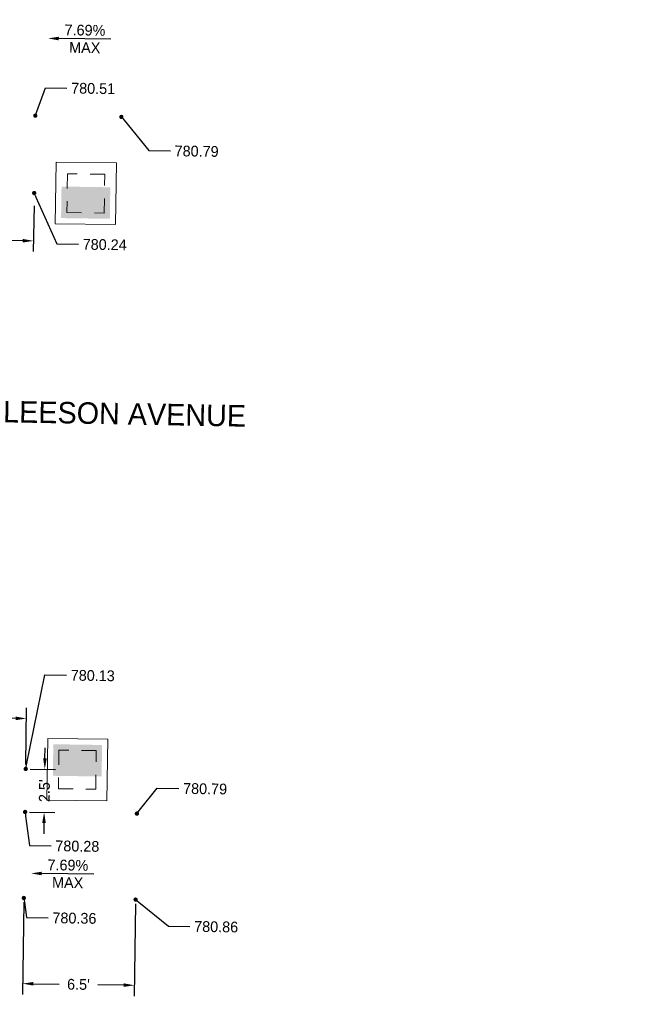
# Model space of a CAD drawing. Header units: feet. Extents: x 1384904 to 1390579, y 443400 to 444295.
# Tile 25 of 57: x 1388575 to 1388611, y 443926 to 443983. Entities that reach past the tile are written whole.
import ezdxf
from ezdxf import colors
from ezdxf.entities.mleader import LeaderData, LeaderLine
from ezdxf.math import Vec2, Vec3

# ---------------------------------------------------------------- set-up
doc = ezdxf.new("R2010")
doc.units = ezdxf.units.FT
doc.header["$MEASUREMENT"] = 0
doc.linetypes.add('drainage01', pattern=[1.6, 0.85, -0.75])
for name, color, linetype in [('DR_P_Cells', 1, 'Continuous'), ('DR_P_Storm_Sewer', 1, 'Continuous'), ('DT_P_Text', 3, 'Continuous'), ('PV_P_Text', 7, 'Continuous')]:
    doc.layers.add(name, color=color, linetype=linetype)
doc.styles.add('Slanted-Normal', font='font31.shx', dxfattribs={"height": 0.14})
doc.styles.get("Standard").update_dxf_attribs({"font": 'font31.shx'})
doc.dimstyles.get("Standard").update_dxf_attribs({"dimtxt": 0.18, "dimasz": 0.18, "dimexe": 0.18, "dimexo": 0.0625, "dimgap": 0.09, "dimtad": 0, "dimtih": 1, "dimtoh": 1, "dimdec": 4, "dimzin": 0, "dimdsep": 46, "dimtxsty": 'Standard', "dimcen": 0.09, "dimadec": 0, "dimazin": 0, "dimtfac": 1, "dimtdec": 4, "dimtofl": 0, "dimtmove": 0, "dimatfit": 3, "dimfxl": 1, "dimtolj": 1, "dimtzin": 0, "dimarcsym": 0})

# ---------------------------------------------------------------- blocks, each defined once
blk = doc.blocks.new('CB3A-P')
at = {"layer": 'Defpoints', "color": 20, "linetype": 'drainage01', "lineweight": 0}
blk.add_lwpolyline([(1.083, 1.125), (-1.083, 1.125), (-1.083, -1.125), (1.083, -1.125), (1.083, 1.125)], close=True, dxfattribs=at)
at = {"layer": 'DR_P_Cells', "color": 1, "linetype": 'Continuous', "lineweight": 13, "flags": 128}
blk.add_lwpolyline([(-1.75, 1.792), (1.75, 1.792), (1.75, -1.792), (-1.75, -1.792), (-1.75, 1.792)], close=True, dxfattribs=at)
at = {"layer": 'DR_P_Cells', "color": 1, "linetype": 'Continuous', "lineweight": 0, "extrusion": (0, 0, -1)}
blk.add_solid([(1.417, 0.375), (-1.417, 0.375), (1.417, -1.458), (-1.417, -1.458)], dxfattribs=at)
blk = doc.blocks.new('_Dot')
at = {"color": 0, "linetype": 'ByBlock', "lineweight": -2}
blk.add_line((-0.5, 0), (-1, 0), dxfattribs=at)
at = {"color": 0, "linetype": 'ByBlock', "const_width": 0.5}
blk.add_lwpolyline([(-0.25, 0, 1), (0.25, 0, 1)], format="xyb", close=True, dxfattribs=at)
blk = doc.blocks.new('*D971')
at = {"layer": 'Defpoints', "color": 0, "transparency": 16777216}
for p in [(1388570.863, 443972.852), (1388575.863, 443972.772), (1388575.826, 443970.494)]:
    blk.add_point(p, dxfattribs=at)
at = {"layer": 'PV_P_Text', "color": 0, "lineweight": -2, "transparency": 16777216}
for p, q in [((1388570.859, 443972.602), (1388570.817, 443969.949)), ((1388575.859, 443972.522), (1388575.816, 443969.869)), ((1388571.452, 443970.564), (1388572.172, 443970.552)), ((1388575.201, 443970.504), (1388574.482, 443970.515))]:
    blk.add_line(p, q, dxfattribs=at)
at = {"layer": 'PV_P_Text', "color": 0, "transparency": 16777216}
for points in [[(1388571.454, 443970.668), (1388571.45, 443970.459), (1388570.827, 443970.574)], [(1388575.203, 443970.608), (1388575.2, 443970.4), (1388575.826, 443970.494)]]:
    blk.add_solid(points, dxfattribs=at)
at = {"layer": 'PV_P_Text', "color": 0, "transparency": 16777216, "insert": (1388573.327, 443970.534), "char_height": 0.625, "attachment_point": 5, "rotation": 359.0862}
blk.add_mtext("\\A1;5.0'", dxfattribs=at)
blk = doc.blocks.new('*D991')
at = {"layer": 'Defpoints', "color": 0, "transparency": 16777216}
for p in [(1388575.266, 443932.304, 781.57), (1388581.766, 443932.208, 781.57), (1388581.692, 443927.229)]:
    blk.add_point(p, dxfattribs=at)
at = {"layer": 'PV_P_Text', "color": 0, "lineweight": -2, "transparency": 16777216}
for p, q in [((1388575.263, 443932.054), (1388575.184, 443926.7)), ((1388581.762, 443931.958), (1388581.683, 443926.604)), ((1388575.818, 443927.316), (1388577.312, 443927.294)), ((1388581.067, 443927.239), (1388579.573, 443927.261))]:
    blk.add_line(p, q, dxfattribs=at)
at = {"layer": 'PV_P_Text', "color": 0, "transparency": 16777216}
for points in [[(1388575.82, 443927.42), (1388575.817, 443927.212), (1388575.193, 443927.325)], [(1388581.069, 443927.343), (1388581.066, 443927.134), (1388581.692, 443927.229)]]:
    blk.add_solid(points, dxfattribs=at)
at = {"layer": 'PV_P_Text', "color": 0, "transparency": 16777216, "insert": (1388578.443, 443927.277), "char_height": 0.625, "attachment_point": 5, "rotation": 359.156}
blk.add_mtext("\\A1;6.5'", dxfattribs=at)
blk = doc.blocks.new('*D992')
at = {"layer": 'Defpoints', "color": 0, "transparency": 16777216}
for p in [(1388575.42, 443942.733), (1388570.377, 443939.876), (1388575.377, 443939.803)]:
    blk.add_point(p, dxfattribs=at)
at = {"layer": 'PV_P_Text', "color": 0, "lineweight": -2, "transparency": 16777216}
for p, q in [((1388570.381, 443940.126), (1388570.43, 443943.432)), ((1388575.381, 443940.053), (1388575.429, 443943.358)), ((1388571.046, 443942.797), (1388571.765, 443942.787)), ((1388574.795, 443942.742), (1388574.076, 443942.753))]:
    blk.add_line(p, q, dxfattribs=at)
at = {"layer": 'PV_P_Text', "color": 0, "transparency": 16777216}
for points in [[(1388571.047, 443942.902), (1388571.044, 443942.693), (1388570.421, 443942.807)], [(1388574.797, 443942.846), (1388574.794, 443942.638), (1388575.42, 443942.733)]]:
    blk.add_solid(points, dxfattribs=at)
at = {"layer": 'PV_P_Text', "color": 0, "transparency": 16777216, "insert": (1388572.92, 443942.77), "char_height": 0.625, "attachment_point": 5, "rotation": 359.156}
blk.add_mtext("\\A1;5.0'", dxfattribs=at)
blk = doc.blocks.new('*D993')
at = {"layer": 'Defpoints', "color": 0, "transparency": 16777216}
for p in [(1388575.377, 443939.803, 781.57), (1388576.484, 443939.786), (1388575.34, 443937.303, 781.57)]:
    blk.add_point(p, dxfattribs=at)
at = {"layer": 'PV_P_Text', "color": 0, "lineweight": -2, "transparency": 16777216}
for p, q in [((1388576.493, 443940.411), (1388576.502, 443941.036)), ((1388575.627, 443939.799), (1388577.109, 443939.777)), ((1388575.59, 443937.299), (1388577.072, 443937.278)), ((1388576.438, 443936.662), (1388576.428, 443936.037))]:
    blk.add_line(p, q, dxfattribs=at)
at = {"layer": 'PV_P_Text', "color": 0, "transparency": 16777216}
for points in [[(1388576.389, 443940.413), (1388576.597, 443940.41), (1388576.484, 443939.786)], [(1388576.333, 443936.663), (1388576.542, 443936.66), (1388576.447, 443937.287)]]:
    blk.add_solid(points, dxfattribs=at)
at = {"layer": 'PV_P_Text', "color": 0, "transparency": 16777216, "insert": (1388576.465, 443938.537), "char_height": 0.625, "attachment_point": 5, "rotation": 89.156}
blk.add_mtext("\\A1;2.5'", dxfattribs=at)
blk = doc.blocks.new('*D1064')
at = {"layer": 'Defpoints', "color": 0, "transparency": 16777216}
for p in [(1387540.978, 443974.544), (1387672.964, 443972.599), (1387677.04, 443965.292), (1390194.578, 443935.45), (1387670.013, 443772.371)]:
    blk.add_point(p, dxfattribs=at)
at = {"layer": 'DT_P_Text', "color": 0, "lineweight": -2, "transparency": 16777216}
for start, end in [(324.3381, 350.5889), (277.7229, 301.5818)]:
    blk.add_arc((1387672.964, 443972.6), 8.368, start, end, dxfattribs=at)
at = {"layer": 'DT_P_Text', "color": 0, "transparency": 16777216}
for points in [[(1387681.011, 443971.25), (1387681.426, 443971.213), (1387681.33, 443972.476)], [(1387674.101, 443964.1), (1387674.076, 443964.516), (1387672.84, 443964.233)]]:
    blk.add_solid(points, dxfattribs=at)
at = {"layer": 'DT_P_Text', "color": 0, "transparency": 16777216, "insert": (1387678.793, 443966.596), "char_height": 1.25, "attachment_point": 5}
blk.add_mtext('\\A1;90°0\'0"', dxfattribs=at)
blk = doc.blocks.new('*D1065')
at = {"layer": 'Defpoints', "color": 0, "transparency": 16777216}
for p in [(1387895.133, 444137.116), (1387540.978, 443974.544), (1387898.945, 443973.296), (1387891.696, 443959.376), (1390194.578, 443935.45)]:
    blk.add_point(p, dxfattribs=at)
at = {"layer": 'DT_P_Text', "color": 0, "lineweight": -2, "transparency": 16777216}
for start, end in [(56.546, 80.0108), (8.0373, 33.7515)]:
    blk.add_arc((1387891.89, 443969.374), 8.072, start, end, dxfattribs=at)
at = {"layer": 'DT_P_Text', "color": 0, "transparency": 16777216}
for points in [[(1387893.27, 443977.117), (1387893.31, 443977.531), (1387892.046, 443977.445)], [(1387900.09, 443970.516), (1387899.675, 443970.49), (1387899.961, 443969.255)]]:
    blk.add_solid(points, dxfattribs=at)
at = {"layer": 'DT_P_Text', "color": 0, "transparency": 16777216, "insert": (1387897.694, 443974.984), "char_height": 1.25, "attachment_point": 5}
blk.add_mtext('\\A1;89°44\'10"', dxfattribs=at)
blk = doc.blocks.new('*D1066')
at = {"layer": 'Defpoints', "color": 0, "transparency": 16777216}
for p in [(1388170.018, 444145.729), (1387540.978, 443974.544), (1388173.064, 443969.457), (1388165.387, 443955.345), (1390194.578, 443935.45)]:
    blk.add_point(p, dxfattribs=at)
at = {"layer": 'DT_P_Text', "color": 0, "lineweight": -2, "transparency": 16777216}
for start, end in [(55.6454, 80.1702), (7.5921, 34.109)]:
    blk.add_arc((1388165.63, 443965.341), 8.497, start, end, dxfattribs=at)
at = {"layer": 'DT_P_Text', "color": 0, "transparency": 16777216}
for points in [[(1388167.06, 443973.507), (1388167.101, 443973.921), (1388165.837, 443973.836)], [(1388174.261, 443966.476), (1388173.845, 443966.452), (1388174.126, 443965.216)]]:
    blk.add_solid(points, dxfattribs=at)
at = {"layer": 'DT_P_Text', "color": 0, "transparency": 16777216, "insert": (1388171.755, 443971.231), "char_height": 1.25, "attachment_point": 5}
blk.add_mtext('\\A1;89°27\'2"', dxfattribs=at)
blk = doc.blocks.new('*D1067')
at = {"layer": 'Defpoints', "color": 0, "transparency": 16777216}
for p in [(1387540.978, 443974.544), (1388536.58, 443959.876), (1388529.293, 443955.832), (1390194.578, 443935.45), (1388524.619, 443400.178)]:
    blk.add_point(p, dxfattribs=at)
at = {"layer": 'DT_P_Text', "color": 0, "lineweight": -2, "transparency": 16777216}
for start, end in [(187.7578, 214.0032), (236.0186, 260.174)]:
    blk.add_arc((1388536.58, 443959.876), 8.334, start, end, dxfattribs=at)
at = {"layer": 'DT_P_Text', "color": 0, "transparency": 16777216}
for points in [[(1388528.114, 443958.739), (1388528.53, 443958.764), (1388528.247, 443959.999)], [(1388535.177, 443951.872), (1388535.137, 443951.457), (1388536.402, 443951.544)]]:
    blk.add_solid(points, dxfattribs=at)
at = {"layer": 'DT_P_Text', "color": 0, "transparency": 16777216, "insert": (1388530.581, 443954.091), "char_height": 1.25, "attachment_point": 5}
blk.add_mtext('\\A1;89°37\'11"', dxfattribs=at)
blk = doc.blocks.new('*D1068')
at = {"layer": 'Defpoints', "color": 0, "transparency": 16777216}
for p in [(1388548.528, 444294.604), (1387540.978, 443974.544), (1388551.278, 443965.867), (1388540.113, 443949.824), (1390194.578, 443935.45)]:
    blk.add_point(p, dxfattribs=at)
at = {"layer": 'DT_P_Text', "color": 0, "lineweight": -2, "transparency": 16777216}
for start, end in [(51.56, 82.8622), (4.8957, 37.0861)]:
    blk.add_arc((1388540.357, 443959.821), 12.483, start, end, dxfattribs=at)
at = {"layer": 'DT_P_Text', "color": 0, "transparency": 16777216}
for points in [[(1388541.893, 443971.999), (1388541.924, 443972.415), (1388540.662, 443972.3)], [(1388553.003, 443960.893), (1388552.586, 443960.879), (1388552.839, 443959.637)]]:
    blk.add_solid(points, dxfattribs=at)
at = {"layer": 'DT_P_Text', "color": 0, "transparency": 16777216, "insert": (1388549.355, 443968.473), "char_height": 1.25, "attachment_point": 5}
blk.add_mtext('\\A1;89°26\'46"', dxfattribs=at)
blk = doc.blocks.new('*D1069')
at = {"layer": 'Defpoints', "color": 0, "transparency": 16777216}
for p in [(1387540.978, 443974.544), (1388891.872, 443954.644), (1388895.842, 443947.513), (1390194.578, 443935.45), (1388883.325, 443416.879)]:
    blk.add_point(p, dxfattribs=at)
at = {"layer": 'DT_P_Text', "color": 0, "lineweight": -2, "transparency": 16777216}
for start, end in [(324.5503, 350.3708), (277.8746, 301.1614)]:
    blk.add_arc((1388891.872, 443954.642), 8.16, start, end, dxfattribs=at)
at = {"layer": 'DT_P_Text', "color": 0, "transparency": 16777216}
for points in [[(1388899.71, 443953.296), (1388900.125, 443953.258), (1388900.032, 443954.522)], [(1388893.003, 443946.351), (1388892.978, 443946.767), (1388891.743, 443946.483)]]:
    blk.add_solid(points, dxfattribs=at)
at = {"layer": 'DT_P_Text', "color": 0, "transparency": 16777216, "insert": (1388897.553, 443948.784), "char_height": 1.25, "attachment_point": 5}
blk.add_mtext('\\A1;90°3\'59"', dxfattribs=at)
blk = doc.blocks.new('*D1070')
at = {"layer": 'Defpoints', "color": 0, "transparency": 16777216}
for p in [(1389005.131, 444177.177), (1387540.978, 443974.544), (1389009.168, 443958.886), (1388998.333, 443943.075), (1390194.578, 443935.45)]:
    blk.add_point(p, dxfattribs=at)
at = {"layer": 'DT_P_Text', "color": 0, "lineweight": -2, "transparency": 16777216}
for start, end in [(51.7097, 82.387), (5.1056, 36.7305)]:
    blk.add_arc((1388998.623, 443953.069), 12.043, start, end, dxfattribs=at)
at = {"layer": 'DT_P_Text', "color": 0, "transparency": 16777216}
for points in [[(1389000.202, 443964.799), (1389000.235, 443965.214), (1388998.973, 443965.107)], [(1389010.827, 443954.149), (1389010.41, 443954.133), (1389010.665, 443952.892)]]:
    blk.add_solid(points, dxfattribs=at)
at = {"layer": 'DT_P_Text', "color": 0, "transparency": 16777216, "insert": (1389007.323, 443961.397), "char_height": 1.25, "attachment_point": 5}
blk.add_mtext('\\A1;89°10\'51"', dxfattribs=at)
blk = doc.blocks.new('*D1071')
at = {"layer": 'Defpoints', "color": 0, "transparency": 16777216}
for p in [(1389529.023, 444160.851), (1387540.978, 443974.544), (1389519.597, 443952.651), (1390194.578, 443935.45), (1389523.362, 443935.339)]:
    blk.add_point(p, dxfattribs=at)
at = {"layer": 'DT_P_Text', "color": 0, "lineweight": -2, "transparency": 16777216}
for start, end in [(97.1524, 121.1449), (144.1097, 170.5654)]:
    blk.add_arc((1389523.613, 443945.335), 8.345, start, end, dxfattribs=at)
at = {"layer": 'DT_P_Text', "color": 0, "transparency": 16777216}
for points in [[(1389522.563, 443953.823), (1389522.584, 443953.407), (1389523.822, 443953.677)], [(1389515.588, 443946.684), (1389515.173, 443946.722), (1389515.269, 443945.458)]]:
    blk.add_solid(points, dxfattribs=at)
at = {"layer": 'DT_P_Text', "color": 0, "transparency": 16777216, "insert": (1389517.83, 443951.352), "char_height": 1.25, "attachment_point": 5}
blk.add_mtext('\\A1;90°35\'39"', dxfattribs=at)

msp = doc.modelspace()

# ---------------------------------------------------------------- linework, layer by layer
at = {"layer": 'PV_P_Text', "linetype": 'ByBlock', "lineweight": -2}
for points in [[(1388580.32992, 443982.20851), (1388577.30023, 443982.25314)], [(1388579.33629, 443933.67955), (1388576.3066, 443933.72418)]]:
    msp.add_lwpolyline(points, dxfattribs=at)
at = {"layer": 'PV_P_Text'}
for points in [[(1388577.29869, 443982.14899), (1388576.67529, 443982.26235), (1388577.30176, 443982.3573)], [(1388576.30507, 443933.62003), (1388575.68167, 443933.73339), (1388576.30814, 443933.82834)]]:
    msp.add_solid(points, dxfattribs=at)

# ---------------------------------------------------------------- block references
at = {"layer": 'DR_P_Storm_Sewer', "color": 1}
for p, rotation in [((1388578.87009, 443973.25493, 780.77528), 359.155959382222), ((1388578.37661, 443939.75856, 780.66548), 179.1559595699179)]:
    msp.add_blockref('CB3A-P', p, dxfattribs=dict(at, rotation=rotation))

# ---------------------------------------------------------------- texts
at = {"layer": 'DT_P_Text', "insert": (1388574.07936, 443961.19985, 780.76917), "char_height": 1.25, "width": 29.678584, "attachment_point": 1, "rotation": 358.961846, "style": 'Slanted-Normal'}
msp.add_mtext('LEESON AVENUE', dxfattribs=at)
at = {"layer": 'PV_P_Text', "char_height": 0.625, "attachment_point": 5, "rotation": 359.155959}
for s, insert in [('7.69%', (1388578.82253, 443982.73714)), ('MAX', (1388578.80761, 443981.72451)), ('7.69%', (1388577.82891, 443934.20819)), ('MAX', (1388577.81399, 443933.19555))]:
    msp.add_mtext(s, dxfattribs=dict(at, insert=insert))

# ---------------------------------------------------------------- dimensions: what is measured, and where the dimension line sits
at = {"layer": 'DT_P_Text'}
for base, line1, line2, picture, middle in [((1388551.27813, 443965.86722), ((1387540.978, 443974.544), (1390194.57763, 443935.45023)), ((1388540.11322, 443949.82405), (1388548.52762, 444294.60374)), '*D1068', (1388549.35503, 443968.47325)), ((1389009.16818, 443958.8865), ((1387540.978, 443974.544), (1390194.57763, 443935.45023)), ((1388998.33294, 443943.07455), (1389005.1309, 444177.17687)), '*D1070', (1389007.32318, 443961.39682)), ((1389519.59746, 443952.65059), ((1387540.978, 443974.544), (1390194.57763, 443935.45023)), ((1389523.36155, 443935.33874), (1389529.02312, 444160.85051)), '*D1071', (1389517.83048, 443951.35217)), ((1388173.06391, 443969.45743), ((1387540.978, 443974.544), (1390194.57763, 443935.45023)), ((1388165.38689, 443955.34459), (1388170.01841, 444145.72851)), '*D1066', (1388171.75473, 443971.23141)), ((1387898.94504, 443973.29609), ((1387540.978, 443974.544), (1390194.57763, 443935.45023)), ((1387891.69628, 443959.37596), (1387895.13342, 444137.11607)), '*D1065', (1387897.69389, 443974.98408)), ((1387677.04029, 443965.2921), ((1387670.0134, 443772.37098), (1387672.96367, 443972.59925)), ((1387540.978, 443974.544), (1390194.57763, 443935.45023)), '*D1064', (1387678.79269, 443966.5962)), ((1388529.29261, 443955.83234), ((1388524.61868, 443400.17799), (1388536.57959, 443959.87645)), ((1387540.978, 443974.544), (1390194.57763, 443935.45023)), '*D1067', (1388530.58119, 443954.09076)), ((1388895.84236, 443947.5127), ((1387540.978, 443974.544), (1390194.57763, 443935.45023)), ((1388883.32531, 443416.87915), (1388891.87229, 443954.64389)), '*D1069', (1388897.55345, 443948.78426))]:
    dim = msp.add_angular_dim_2l(base=base, line1=line1, line2=line2, dimstyle='Standard', override={"dimscale": 10, "dimtxt": 0.125, "dimasz": 0.125, "dimgap": 0.05, "dimaunit": 1, "dimadec": 3}, dxfattribs=at)
    dim.commit()
    dim.dimension.update_dxf_attribs({"geometry": picture, "text_midpoint": middle})
at = {"layer": 'PV_P_Text'}
for p1, p2, distance, picture, middle in [((1388570.86328, 443972.85187), (1388575.86265, 443972.77213), -2.2786, '*D971', (1388573.32663, 443970.53369)), ((1388570.37747, 443939.87641), (1388575.37693, 443939.80275), 2.93052, '*D992', (1388572.92037, 443942.76978)), ((1388575.3401, 443937.30302), (1388575.37693, 443939.80275), -1.10686, '*D993', (1388576.46526, 443938.53658, -781.57003)), ((1388575.26645, 443932.30357), (1388581.76575, 443932.20782), -4.97903, '*D991', (1388578.44275, 443927.2772, -781.57003))]:
    dim = msp.add_aligned_dim(p1=p1, p2=p2, distance=distance, text="<>'", dimstyle='Standard', override={"dimscale": 5, "dimtxt": 0.125, "dimasz": 0.125, "dimexe": 0.125, "dimexo": 0.05, "dimgap": 0.05, "dimtih": 0, "dimtoh": 0, "dimdec": 1}, dxfattribs=at)
    dim.commit()
    dim.dimension.update_dxf_attribs({"geometry": picture, "text_midpoint": middle})

# ---------------------------------------------------------------- leaders
ml = msp.add_multileader_mtext('Standard', dxfattribs=at)
ml.set_content('780.51', color=256)
ml.set_leader_properties()
ml.set_arrow_properties(name='DOT')
ml.build(insert=Vec2(0, 0))
ml.multileader.update_dxf_attribs({"text_right_attachment_type": 2, "dogleg_length": 0.25, "arrow_head_size": 0.25, "scale": 5})
ctx = ml.context
ctx.base_point, ctx.scale, ctx.char_height, ctx.arrow_head_size, ctx.landing_gap_size, ctx.plane_origin, ctx.plane_x_axis, ctx.plane_y_axis = Vec3(1388577.76986, 443979.37625), 5, 0.625, 0.25, 0.25, Vec3(1388575.90673, 443977.75677), Vec3(0.9998915, -0.01473075), Vec3(0.01473075, 0.9998915)
ctx.right_attachment = 2
notes = []
notes.append((ctx, [(0, (1, 1, 0), (1388576.52, 443979.39466), (0.9998915, -0.01473075), 1.25, [(0, [(1388575.9363, 443977.77159)], 0, [])])]))
ctx.mtext.insert, ctx.mtext.text_direction, ctx.mtext.rotation, ctx.mtext.flow_direction = Vec3(1388578.02444, 443979.68503), Vec3(0.9998915, -0.01473075), 6.26845402, 5
ml = msp.add_multileader_mtext('Standard', dxfattribs=at)
ml.set_content('780.79', color=256)
ml.set_leader_properties()
ml.set_arrow_properties(name='DOT')
ml.build(insert=Vec2(0, 0))
ml.multileader.update_dxf_attribs({"text_right_attachment_type": 2, "dogleg_length": 0.25, "arrow_head_size": 0.25, "scale": 5})
ctx = ml.context
ctx.base_point, ctx.scale, ctx.char_height, ctx.arrow_head_size, ctx.landing_gap_size, ctx.plane_origin, ctx.plane_x_axis, ctx.plane_y_axis = Vec3(1388583.7838, 443975.73015), 5, 0.625, 0.25, 0.25, Vec3(1388580.90619, 443977.68311), Vec3(0.9998915, -0.01473075), Vec3(0.01473075, 0.9998915)
ctx.right_attachment = 2
notes.append((ctx, [(0, (1, 1, 0), (1388582.53393, 443975.74857), (0.9998915, -0.01473075), 1.25, [(0, [(1388580.93576, 443977.69793)], 0, [])])]))
ctx.mtext.insert, ctx.mtext.text_direction, ctx.mtext.rotation, ctx.mtext.flow_direction = Vec3(1388584.03837, 443976.03894), Vec3(0.9998915, -0.01473075), 6.26845402, 5
ml = msp.add_multileader_mtext('Standard', dxfattribs=at)
ml.set_content('780.24', color=256)
ml.set_leader_properties()
ml.set_arrow_properties(name='DOT')
ml.build(insert=Vec2(0, 0))
ml.multileader.update_dxf_attribs({"text_right_attachment_type": 2, "dogleg_length": 0.25, "arrow_head_size": 0.25, "scale": 5})
ctx = ml.context
ctx.base_point, ctx.scale, ctx.char_height, ctx.arrow_head_size, ctx.landing_gap_size, ctx.plane_origin, ctx.plane_x_axis, ctx.plane_y_axis = Vec3(1388578.43927, 443970.30098, 781.6555), 5, 0.625, 0.25, 0.25, Vec3(1388575.84044, 443973.25726, 781.6555), Vec3(0.9998915, -0.01473075), Vec3(0.01473075, 0.9998915)
ctx.right_attachment = 2
notes.append((ctx, [(0, (1, 1, 0), (1388577.18941, 443970.31939, 781.6555), (0.9998915, -0.01473075), 1.25, [(0, [(1388575.87001, 443973.27207, 781.6555)], 0, [])])]))
ctx.mtext.insert, ctx.mtext.text_direction, ctx.mtext.rotation, ctx.mtext.flow_direction = Vec3(1388578.69385, 443970.60976, 781.6555), Vec3(0.9998915, -0.01473075), 6.26845402, 5
ml = msp.add_multileader_mtext('Standard', dxfattribs=at)
ml.set_content('780.13', color=256)
ml.set_leader_properties()
ml.set_arrow_properties(name='DOT')
ml.build(insert=Vec2(0, 0))
ml.multileader.update_dxf_attribs({"text_right_attachment_type": 2, "dogleg_length": 0.25, "arrow_head_size": 0.25, "scale": 5})
ctx = ml.context
ctx.base_point, ctx.scale, ctx.char_height, ctx.arrow_head_size, ctx.landing_gap_size, ctx.plane_origin, ctx.plane_x_axis, ctx.plane_y_axis = Vec3(1388577.74647, 443945.25391), 5, 0.625, 0.25, 0.25, Vec3(1388575.95061, 443942.43421), Vec3(0.9998915, -0.01473075), Vec3(0.01473075, 0.9998915)
ctx.right_attachment = 2
notes.append((ctx, [(1, (1, 1, 0), (1388576.49661, 443945.27233), (0.9998915, -0.01473075), 1.25, [(0, [(1388575.37693, 443939.80275)], 0, [])])]))
ctx.mtext.insert, ctx.mtext.text_direction, ctx.mtext.rotation, ctx.mtext.flow_direction = Vec3(1388578.00105, 443945.5627), Vec3(0.9998915, -0.01473075), 6.26845402, 5
ml = msp.add_multileader_mtext('Standard', dxfattribs=at)
ml.set_content('780.79', color=256)
ml.set_leader_properties()
ml.set_arrow_properties(name='DOT')
ml.build(insert=Vec2(0, 0))
ml.multileader.update_dxf_attribs({"text_right_attachment_type": 2, "dogleg_length": 0.25, "arrow_head_size": 0.25, "scale": 5})
ctx = ml.context
ctx.base_point, ctx.scale, ctx.char_height, ctx.arrow_head_size, ctx.landing_gap_size, ctx.plane_origin, ctx.plane_x_axis, ctx.plane_y_axis = Vec3(1388584.27702, 443938.67491), 5, 0.625, 0.25, 0.25, Vec3(1388581.86858, 443937.1943), Vec3(0.9998915, -0.01473075), Vec3(0.01473075, 0.9998915)
ctx.right_attachment = 2
notes.append((ctx, [(1, (1, 1, 0), (1388583.02716, 443938.69332), (0.9998915, -0.01473075), 1.25, [(0, [(1388581.8394, 443937.20727)], 0, [])])]))
ctx.mtext.insert, ctx.mtext.text_direction, ctx.mtext.rotation, ctx.mtext.flow_direction = Vec3(1388584.5316, 443938.98369), Vec3(0.9998915, -0.01473075), 6.26845402, 5
ml = msp.add_multileader_mtext('Standard', dxfattribs=at)
ml.set_content('780.28', color=256)
ml.set_leader_properties()
ml.set_arrow_properties(name='DOT')
ml.build(insert=Vec2(0, 0))
ml.multileader.update_dxf_attribs({"text_right_attachment_type": 2, "dogleg_length": 0.25, "arrow_head_size": 0.25, "scale": 5})
ctx = ml.context
ctx.base_point, ctx.scale, ctx.char_height, ctx.arrow_head_size, ctx.landing_gap_size, ctx.plane_origin, ctx.plane_x_axis, ctx.plane_y_axis = Vec3(1388576.84821, 443935.3392), 5, 0.625, 0.25, 0.25, Vec3(1388575.52643, 443937.28774), Vec3(0.9998915, -0.01473075), Vec3(0.01473075, 0.9998915)
ctx.right_attachment = 2
notes.append((ctx, [(1, (1, 1, 0), (1388575.59835, 443935.35762), (0.9998915, -0.01473075), 1.25, [(0, [(1388575.3401, 443937.30302)], 0, [])])]))
ctx.mtext.insert, ctx.mtext.text_direction, ctx.mtext.rotation, ctx.mtext.flow_direction = Vec3(1388577.10279, 443935.64799), Vec3(0.9998915, -0.01473075), 6.26845402, 5
ml = msp.add_multileader_mtext('Standard', dxfattribs=at)
ml.set_content('780.36', color=256)
ml.set_leader_properties()
ml.set_arrow_properties(name='DOT')
ml.build(insert=Vec2(0, 0))
ml.multileader.update_dxf_attribs({"text_right_attachment_type": 2, "dogleg_length": 0.25, "arrow_head_size": 0.25, "scale": 5})
ctx = ml.context
ctx.base_point, ctx.scale, ctx.char_height, ctx.arrow_head_size, ctx.landing_gap_size, ctx.plane_origin, ctx.plane_x_axis, ctx.plane_y_axis = Vec3(1388576.68023, 443931.15495), 5, 0.625, 0.25, 0.25, Vec3(1388575.45277, 443932.28828), Vec3(0.9998915, -0.01473075), Vec3(0.01473075, 0.9998915)
ctx.right_attachment = 2
notes.append((ctx, [(1, (1, 1, 0), (1388575.43037, 443931.17336), (0.9998915, -0.01473075), 1.25, [(0, [(1388575.26645, 443932.30357)], 0, [])])]))
ctx.mtext.insert, ctx.mtext.text_direction, ctx.mtext.rotation, ctx.mtext.flow_direction = Vec3(1388576.93481, 443931.46373), Vec3(0.9998915, -0.01473075), 6.26845402, 5
ml = msp.add_multileader_mtext('Standard', dxfattribs=at)
ml.set_content('780.86', color=256)
ml.set_leader_properties()
ml.set_arrow_properties(name='DOT')
ml.build(insert=Vec2(0, 0))
ml.multileader.update_dxf_attribs({"text_right_attachment_type": 2, "dogleg_length": 0.25, "arrow_head_size": 0.25, "scale": 5})
ctx = ml.context
ctx.base_point, ctx.scale, ctx.char_height, ctx.arrow_head_size, ctx.landing_gap_size, ctx.plane_origin, ctx.plane_x_axis, ctx.plane_y_axis = Vec3(1388584.92066, 443930.65445), 5, 0.625, 0.25, 0.25, Vec3(1388581.79493, 443932.19485), Vec3(0.9998915, -0.01473075), Vec3(0.01473075, 0.9998915)
ctx.right_attachment = 2
notes.append((ctx, [(1, (1, 1, 0), (1388583.67079, 443930.67287), (0.9998915, -0.01473075), 1.25, [(0, [(1388581.76575, 443932.20782)], 0, [])])]))
ctx.mtext.insert, ctx.mtext.text_direction, ctx.mtext.rotation, ctx.mtext.flow_direction = Vec3(1388585.17523, 443930.96324), Vec3(0.9998915, -0.01473075), 6.26845402, 5
for ctx, leaders in notes:
    for number, flags, end, landing, length, lines in leaders:
        leader = LeaderData()
        leader.index, (leader.has_last_leader_line, leader.has_dogleg_vector, leader.attachment_direction) = number, flags
        leader.last_leader_point, leader.dogleg_vector, leader.dogleg_length = Vec3(end), Vec3(landing), length
        for number, points, colour, breaks in lines:
            line = LeaderLine()
            line.index, line.vertices, line.color, line.breaks = number, Vec3.list(points), colors.encode_raw_color(colour), breaks
            leader.lines.append(line)
        ctx.leaders.append(leader)

doc.saveas('drawing.dxf')
